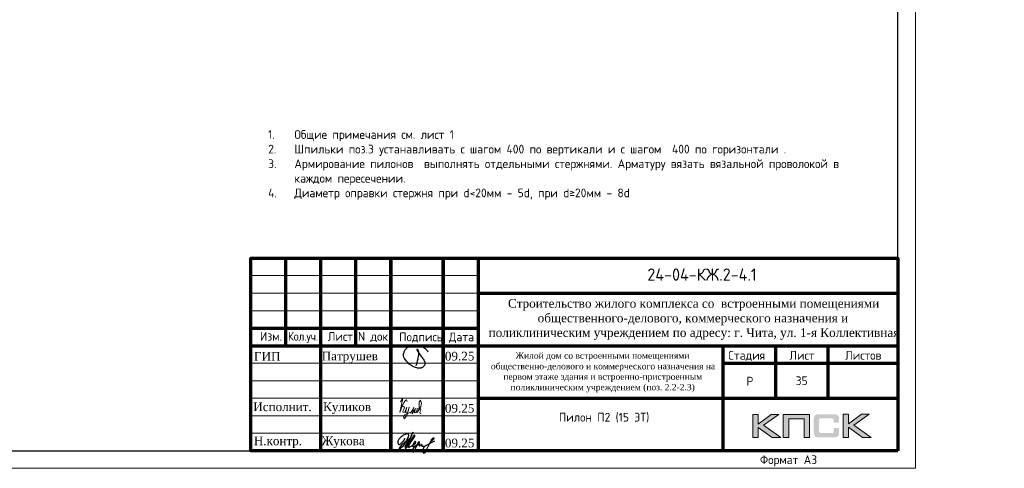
# Model space of a CAD drawing. Header units: millimetres. Extents: x 263826 to 1718326, y -423071 to 70137.
# Tile 59 of 256: x 559294 to 587443, y -396966 to -384158. Entities that reach past the tile are written whole.
import ezdxf
from ezdxf.enums import TextEntityAlignment as Align

# ---------------------------------------------------------------- set-up
doc = ezdxf.new("R2010")
doc.units = ezdxf.units.MM
for name, color, linetype in [('PDF7_Text', 7, 'Continuous'), ('PDF8_Text', 7, 'Continuous'), ('Рамка печать', 7, 'Continuous'), ('ТОЛСТЫЕ_ОСНОВНЫЕ', 6, 'Continuous')]:
    doc.layers.add(name, color=color, linetype=linetype)
for name, color, linetype, lineweight in [('Выноски', 20, 'Continuous', 20), ('Каркасы ригель', 3, 'Continuous', 0), ('размер', 1, 'Continuous', 25), ('Рамка', 7, 'Continuous', 70), ('Текст', 7, 'Continuous', 25), ('ТОНКИЕ', 7, 'Continuous', 9)]:
    doc.layers.add(name, color=color, linetype=linetype, lineweight=lineweight)
doc.styles.add('GOST-2.304_Type-B', font='GOST_Common.ttf')
doc.styles.add('PDF Times New Roman', font='times.ttf')
doc.styles.add('style1', font='GOST_Common.ttf', dxfattribs={"height": 500})
doc.styles.add('ГОСТ', font='GOST_Common.ttf')

# ---------------------------------------------------------------- blocks, each defined once
blk = doc.blocks.new('11')
at = {"layer": 'Выноски'}
for p, q in [((47944, 66700), (47962, 66737)), ((47962, 66737), (47989, 66781)), ((47989, 66781), (48016, 66806)), ((48016, 66806), (48038, 66823)), ((48038, 66823), (48060, 66786)), ((48060, 66786), (48058, 66769)), ((47885, 66608), (47944, 66700))]:
    blk.add_line(p, q, dxfattribs=at)
blk.add_lwpolyline([(47863, 66761), (47937, 66865), (47843, 66458), (47885, 66564), (47905, 66616), (47954, 66628), (47979, 66606), (47957, 66539), (47937, 66487), (47947, 66458), (47991, 66470), (48051, 66611), (48041, 66569), (48023, 66505), (48023, 66448), (48065, 66448), (48090, 66529), (48110, 66608), (48043, 66369), (47972, 66275), (47954, 66344), (47991, 66389), (48078, 66431), (48142, 66470), (48154, 66441), (48204, 66512), (48246, 66606), (48209, 66455), (48204, 66418), (48295, 66574), (48265, 66463), (48265, 66455), (48312, 66453), (48342, 66529), (48347, 66584), (48337, 66465), (48349, 66453), (48401, 66569), (48443, 66616), (48461, 66678), (48466, 66727), (48436, 66811), (48399, 66754), (48399, 66618), (48389, 66549), (48374, 66507), (48416, 66564), (48441, 66576), (48451, 66524), (48433, 66482), (48419, 66453), (48424, 66428), (48458, 66421)], dxfattribs=at)
blk = doc.blocks.new('яяя')
at = {"lineweight": 30}
for points in [[(345424, 110432), (345425, 110410), (345424, 110397), (345417, 110379), (345406, 110350), (345390, 110319), (345357, 110275), (345310, 110221), (345265, 110176), (345198, 110110), (345161, 110077), (345133, 110066), (345116, 110066), (345102, 110075), (345090, 110091), (345082, 110115), (345074, 110146), (345066, 110182), (345064, 110206), (345067, 110234), (345077, 110278), (345095, 110320), (345114, 110361), (345134, 110395), (345159, 110428), (345195, 110469), (345228, 110506), (345284, 110560), (345331, 110595), (345379, 110625), (345435, 110648), (345486, 110670), (345532, 110686), (345573, 110696), (345605, 110698), (345621, 110695), (345635, 110687), (345648, 110671), (345656, 110649), (345659, 110625), (345659, 110583), (345656, 110553), (345647, 110523), (345635, 110489), (345387, 110033), (345349, 109985), (345311, 109948), (345247, 109889), (345209, 109858), (345192, 109844), (345180, 109837), (345157, 109833), (345150, 109835), (345140, 109842), (345135, 109856), (345138, 109881), (345148, 109892), (345183, 109930), (345267, 110024), (345343, 110105), (345455, 110213), (345617, 110343), (345775, 110456), (345811, 110526), (345838, 110607), (345890, 110740), (345902, 110771), (345698, 110295), (345672, 110226), (345626, 110132), (345572, 110032), (345518, 109953), (345481, 109918), (345497, 110001), (345567, 110147), (345655, 110301), (345760, 110442)], [(345481, 109918), (345476, 109896), (345475, 109874), (345485, 109861), (345506, 109866), (345539, 109891), (345632, 109983), (345968, 110450), (346022, 110527), (346029, 110560), (346027, 110579), (346026, 110590), (346010, 110605), (345993, 110609), (345975, 110601), (345962, 110584), (345954, 110562), (345857, 110421), (345783, 110292), (345741, 110183), (345701, 110079), (345665, 109985), (345660, 109952), (345666, 109929), (345669, 109915), (345682, 109910), (345702, 109914), (345735, 109941), (345846, 110007), (346065, 110160), (346075, 110193), (346070, 110217), (346066, 110236), (346052, 110241), (346030, 110241), (346007, 110228), (345978, 110203), (345960, 110164), (345892, 110010), (345895, 109986), (345904, 109966), (345925, 109964), (345969, 109968), (346045, 110000), (346218, 110114), (346261, 110154), (346280, 110184), (346282, 110210), (346278, 110225), (346263, 110229), (346241, 110222), (346220, 110198), (346162, 110049), (345989, 109904), (345932, 109849), (345906, 109805), (345891, 109739), (345890, 109690), (345899, 109652), (345924, 109647), (345956, 109655), (345980, 109674), (346058, 109838), (346158, 110046), (346261, 110098), (346314, 110120), (346292, 110079), (346269, 110036), (346261, 110008), (346267, 109998), (346293, 109998), (346363, 110039), (346445, 110095), (346421, 110068), (346414, 110040), (346407, 110011), (346416, 109990), (346466, 109972), (346509, 109977), (346574, 109984), (347172, 110293)], [(346586, 109971), (346543, 109917), (346509, 109873), (346489, 109825), (346475, 109767), (346472, 109710), (346478, 109675), (346485, 109641), (346501, 109621), (346517, 109602), (346542, 109589), (346568, 109592), (346605, 109620), (346680, 109731), (346736, 109842), (346865, 110115), (346962, 110290), (346969, 110318), (346979, 110360), (347013, 110403), (347056, 110434), (347091, 110450), (347109, 110450), (347121, 110434), (347115, 110405), (347072, 110355), (347012, 110307), (346924, 110222)]]:
    blk.add_lwpolyline(points, dxfattribs=at)
blk = doc.blocks.new('Патрушев')
at = {"color": 5, "lineweight": 25}
blk.add_lwpolyline([(58.5, -35.1), (59.7, -32), (60.2, -29.8), (60.5, -28.8), (60.8, -27.6), (61.1, -26.3), (61.4, -24.7), (61.6, -23), (61.8, -21.6), (61.8, -20.5), (61.7, -19.5), (61.5, -18.6), (61.3, -17.9), (61, -17.3), (60.6, -16.9), (60.5, -16.7), (60.4, -16.6), (60.3, -16.5), (60, -16.4), (59.7, -16.4), (59.6, -16.4), (59.4, -16.5), (59.3, -16.7), (59.3, -17), (59.4, -17.1), (61.8, -21), (63.1, -22.9), (63.7, -23.6), (64.5, -24.6), (65.5, -25.9), (66.4, -27.1), (66.9, -27.7), (67.4, -28.4), (67.7, -28.9), (68, -29.5), (68.4, -30.4), (68.7, -31), (68.8, -31.7), (68.9, -32.2), (68.9, -32.7), (68.9, -33.3), (68.8, -33.8), (68.6, -34.6), (68.3, -35.2), (67.9, -35.7), (67.6, -36.2), (66.9, -36.8), (66.4, -37.1), (65.9, -37.5), (65.3, -37.9), (64.8, -38.1), (64.1, -38.3), (63.6, -38.4), (62.5, -38.5), (61.6, -38.5), (60.9, -38.4), (60.1, -38.3), (59.3, -38), (58.4, -37.7), (57.7, -37.5), (56.6, -37.3), (55.9, -36.9), (54.9, -36.3), (53.8, -35.7), (53.1, -35.2), (52.2, -34.7), (51.3, -34.1), (50.1, -33.3), (49.1, -32.3), (48, -31.1), (47.1, -29.9), (46.1, -28.7), (45.2, -27.6), (44.7, -26.5), (44.3, -25.1), (44, -24.3), (44, -23.3), (43.9, -22.5), (44, -21.5), (44.2, -20.6), (44.5, -20), (44.7, -19.1), (45, -18.2), (45.5, -17.4), (45.8, -16.9), (46.4, -16.1), (47, -15.5), (47.8, -14.8), (48.6, -14.3), (49.4, -13.8), (50.5, -13.3), (51.6, -12.9), (52.7, -12.5), (54.2, -12.1), (55.4, -11.9), (56.9, -11.8), (58.3, -11.8), (59.6, -11.9), (61, -12.1), (62.7, -12.4), (64.5, -12.9), (66.2, -13.6), (67.6, -14.3), (68.9, -15.1), (70, -16.3), (71.1, -17.5), (71.7, -18.3), (72.3, -19.3)], dxfattribs=at)
blk = doc.blocks.new('штамп кж1.1')
at = {"layer": 'Рамка печать', "lineweight": 20}
h = blk.add_hatch(color=0, dxfattribs=at)
h.paths.add_polyline_path([(419458, -85094), (419234, -85094), (418867, -85370), (418867, -85094), (418712, -85094), (418712, -85757), (418867, -85757), (418867, -85466), (419264, -85757), (419512, -85757), (419019, -85406)])
h.paths.add_polyline_path([(419737, -85219), (420175, -85219), (420175, -85757), (420329, -85757), (420329, -85094), (420165, -85094), (419583, -85094), (419583, -85251), (419583, -85757), (419737, -85757)])
h.paths.add_polyline_path([(421451, -85091), (421295, -85091), (421295, -85754), (421451, -85754), (421451, -85462), (421847, -85754), (422095, -85754), (421602, -85403), (422041, -85091), (421818, -85091), (421451, -85367)])
blk.add_hatch(color=204, dxfattribs=at).paths.add_polyline_path([(421166, -85165), (421164, -85157), (421161, -85151), (421158, -85145), (421154, -85139), (421151, -85134), (421147, -85129), (421143, -85124), (421139, -85120), (421133, -85117), (421128, -85113), (421122, -85109), (421115, -85107), (421108, -85104), (421100, -85101), (421093, -85099), (421075, -85096), (421056, -85093), (421035, -85092), (421012, -85091), (420617, -85091), (420594, -85092), (420573, -85093), (420553, -85096), (420536, -85099), (420528, -85102), (420521, -85104), (420514, -85107), (420508, -85110), (420502, -85113), (420496, -85117), (420491, -85120), (420486, -85124), (420482, -85129), (420478, -85134), (420474, -85139), (420471, -85145), (420468, -85151), (420466, -85158), (420463, -85165), (420461, -85172), (420457, -85188), (420455, -85206), (420453, -85226), (420453, -85248), (420453, -85596), (420453, -85618), (420455, -85638), (420457, -85656), (420461, -85673), (420463, -85680), (420466, -85687), (420468, -85694), (420471, -85700), (420474, -85705), (420478, -85711), (420482, -85716), (420486, -85720), (420491, -85725), (420496, -85728), (420502, -85731), (420508, -85735), (420514, -85738), (420521, -85740), (420528, -85743), (420536, -85745), (420553, -85749), (420573, -85751), (420594, -85753), (420617, -85754), (421012, -85754), (421035, -85753), (421056, -85752), (421075, -85749), (421092, -85746), (421100, -85743), (421108, -85741), (421115, -85738), (421122, -85735), (421128, -85732), (421133, -85728), (421139, -85725), (421143, -85720), (421147, -85716), (421151, -85711), (421154, -85706), (421158, -85700), (421161, -85694), (421164, -85688), (421166, -85680), (421169, -85673), (421172, -85656), (421175, -85639), (421176, -85618), (421177, -85596), (421177, -85487), (421022, -85487), (421022, -85576), (421022, -85582), (421021, -85588), (421020, -85594), (421019, -85599), (421017, -85604), (421015, -85608), (421012, -85612), (421008, -85616), (421005, -85619), (421001, -85622), (420996, -85624), (420991, -85626), (420987, -85627), (420981, -85628), (420974, -85628), (420968, -85629), (420649, -85629), (420644, -85628), (420639, -85628), (420635, -85626), (420631, -85624), (420627, -85621), (420624, -85618), (420620, -85615), (420617, -85611), (420615, -85607), (420613, -85603), (420611, -85598), (420609, -85593), (420607, -85584), (420607, -85574), (420607, -85256), (420607, -85250), (420607, -85245), (420609, -85240), (420610, -85235), (420611, -85231), (420613, -85228), (420616, -85225), (420619, -85221), (420622, -85218), (420626, -85216), (420630, -85214), (420634, -85212), (420639, -85211), (420643, -85210), (420649, -85210), (420654, -85210), (420968, -85210), (420974, -85210), (420981, -85210), (420986, -85212), (420991, -85213), (420996, -85215), (421000, -85217), (421004, -85220), (421008, -85223), (421011, -85227), (421014, -85231), (421017, -85235), (421019, -85240), (421020, -85245), (421021, -85250), (421022, -85257), (421022, -85263), (421022, -85336), (421177, -85336), (421177, -85248), (421176, -85226), (421175, -85206), (421172, -85188), (421168, -85172)])
at = {"layer": 'Рамка', "color": 7}
for p, q in [((405358, -83134), (405358, -80634)), ((407358, -83134), (407358, -80634)), ((410858, -81634), (422858, -81634)), ((404358, -82634), (410858, -82634)), ((404358, -83134), (422858, -83134)), ((419358, -83134), (419358, -84634)), ((420858, -83134), (420858, -84634)), ((417858, -83634), (422858, -83634)), ((417858, -83634), (422858, -83634)), ((410858, -84634), (422858, -84634))]:
    blk.add_line(p, q, dxfattribs=at)
at = {"layer": 'Рамка'}
for p, q in [((406358, -86134), (406358, -80634)), ((408358, -86134), (408358, -80634)), ((408358, -80634), (408358, -86134)), ((409858, -80634), (409858, -86134)), ((409858, -86134), (409858, -80634)), ((410858, -80634), (410858, -86134)), ((417858, -83134), (417858, -86134))]:
    blk.add_line(p, q, dxfattribs=at)
at = {"layer": 'Рамка', "color": 7, "lineweight": 15}
for p, q in [((404358, -81134), (410858, -81134)), ((404358, -81634), (410858, -81634)), ((404358, -82134), (410858, -82134)), ((404358, -83634), (410858, -83634)), ((404358, -84134), (410858, -84134)), ((404358, -84634), (410858, -84634)), ((404358, -85134), (410858, -85134)), ((404358, -85634), (410858, -85634))]:
    blk.add_line(p, q, dxfattribs=at)
at = {"layer": 'Рамка'}
blk.add_lwpolyline([(422858, -86134), (404358, -86134), (404358, -80634), (422858, -80634)], close=True, dxfattribs=at)
at = {"layer": 'Рамка печать', "color": 0, "lineweight": 20}
for points in [[(418712, -85757), (418712, -85094), (418867, -85094), (418867, -85370), (419234, -85094), (419458, -85094), (419019, -85406), (419512, -85757), (419264, -85757), (418867, -85466), (418867, -85757), (418712, -85757)], [(419737, -85757), (419737, -85219), (420175, -85219), (420175, -85757), (420329, -85757), (420329, -85094), (420165, -85094), (419583, -85094), (419583, -85251), (419583, -85757), (419737, -85757)], [(421295, -85754), (421295, -85091), (421451, -85091), (421451, -85367), (421818, -85091), (422041, -85091), (421602, -85403), (422095, -85754), (421847, -85754), (421451, -85462), (421451, -85754), (421295, -85754)]]:
    blk.add_lwpolyline(points, close=True, dxfattribs=at)
at = {"color": 5, "xscale": 24.5, "yscale": 24.5, "zscale": 24.5}
blk.add_blockref('Патрушев', (407651, -82836), dxfattribs=at)
at = {"color": 2, "lineweight": 60, "xscale": 0.5, "yscale": 0.5, "zscale": 0.5}
blk.add_blockref('яяя', (236038, -140993), dxfattribs=at)
at = {"layer": 'Выноски', "color": 0}
blk.add_blockref('11', (360773, -151499), dxfattribs=at)
at = {"layer": 'PDF7_Text', "insert": (410912, -84467), "char_height": 180, "width": 6881.02, "attachment_point": 7, "style": 'PDF Times New Roman'}
blk.add_mtext('\\pi1015.18152;Жилой дом со встроенными помещениями \\P\\pi311.27381;общественно-делового и коммерческого назначения на \\P\\pi667.38051;первом этаже здания и встроенно-пристроенным \\P\\pi874.76335;поликлиническим учреждением (поз. 2.2-2.3)', dxfattribs=at)
at = {"layer": 'PDF7_Text', "char_height": 248, "attachment_point": 7, "style": 'PDF Times New Roman'}
for s, insert in [('Патрушев', (406387, -83634)), ('09.25', (409908, -83561)), ('09.25', (409908, -85050)), ('Жукова', (406381, -86056)), ('09.25', (409908, -86042))]:
    blk.add_mtext(s, dxfattribs=dict(at, insert=insert))
at = {"layer": 'PDF7_Text', "insert": (406426, -85084), "char_height": 247.95, "attachment_point": 7, "style": 'PDF Times New Roman'}
blk.add_mtext_dynamic_manual_height_columns('{\\C256;Куликов}', width=2000, gutter_width=1250, heights=[0], dxfattribs=at)
at = {"layer": 'PDF8_Text', "char_height": 248, "attachment_point": 7, "style": 'PDF Times New Roman'}
for s, insert in [('ГИП', (404451, -83561)), ('Исполнит.', (404432, -85007)), ('Н.контр.', (404445, -86056))]:
    blk.add_mtext(s, dxfattribs=dict(at, insert=insert))
at = {"layer": 'Текст', "color": 7, "style": 'ГОСТ'}
blk.add_text('24-04-КЖ.2-4.1', height=350, dxfattribs=at).set_placement((417259, -81103), align=Align.MIDDLE_CENTER)
for s, p in [('Изм.', (404622, -82993)), ('Лист', (406561, -82996)), ('N док.', (407423, -82993)), ('Подпись', (408601, -83008)), ('Дата', (410023, -83008)), ('Стадия', (418009, -83534)), ('Лист', (419758, -83534)), ('Листов', (421350, -83534)), ('Р', (418530, -84272))]:
    blk.add_text(s, height=250, dxfattribs=at).set_placement(p)
at = {"layer": 'Текст', "color": 7, "style": 'ГОСТ', "width": 0.9}
blk.add_text('Кол.уч.', height=250, dxfattribs=at).set_placement((405423, -82992))
at = {"layer": 'Текст', "color": 7, "insert": (411117, -81801), "char_height": 250, "attachment_point": 1, "style": 'ГОСТ'}
blk.add_mtext_dynamic_manual_height_columns('\\pi594.35517;{\\fTimes New Roman|b0|i0|c204|p18;\\C256;Строительство жилого комплекса со  встроенными помещениями \\P\\pi1441.86779;общественного-делового, коммерческого назначения и \\P\\pi41.3631;поликлиническим учреждением по адресу: г. Чита, ул. 1-я Коллективная}', width=11543.07, gutter_width=12.5, heights=[0], dxfattribs=at)
blk = doc.blocks.new('*U46')
at = {"layer": 'ТОЛСТЫЕ_ОСНОВНЫЕ', "color": 6}
blk.add_lwpolyline([(20, 5), (415, 5), (415, 292), (20, 292)], close=True, dxfattribs=at)
at = {"layer": 'ТОНКИЕ'}
blk.add_lwpolyline([(0, 0), (420, 0), (420, 297), (0, 297)], close=True, dxfattribs=at)
at = {"layer": 'Текст', "style": 'style1'}
blk.add_text('Формат А3', height=2.5, dxfattribs=at).set_placement((375.57, 1.2))
blk = doc.blocks.new('*T1539')
at = {"layer": 'Каркасы ригель', "color": 0, "linetype": 'ByBlock', "lineweight": -2, "transparency": 16777216}
for p, q in [((0, 0), (1500, 0)), ((0, -1000), (1500, -1000))]:
    blk.add_line(p, q, dxfattribs=at)
at = {"layer": 'Каркасы ригель', "color": 0, "linetype": 'ByBlock', "lineweight": 50, "transparency": 16777216}
for p, q in [((0, 0), (0, -1000)), ((1500, 0), (1500, -1000))]:
    blk.add_line(p, q, dxfattribs=at)
at = {"layer": 'Каркасы ригель', "color": 0, "linetype": 'Continuous', "lineweight": 0, "transparency": 16777216, "insert": (750, -500), "char_height": 250, "width": 1000, "attachment_point": 5, "style": 'ГОСТ'}
blk.add_mtext('35', dxfattribs=at)

msp = doc.modelspace()

# ---------------------------------------------------------------- block references
at = {"xscale": 100, "yscale": 100, "zscale": 100}
msp.add_blockref('*U46', (542900.38655, -396966.12651, 3100), dxfattribs=at)
msp.add_blockref('*T1539', (580900.38655, -393966.12651, 3100))
at = {"layer": 'размер'}
for p in [(72562.48214, -310331.90516, 3100), (116435.21723, -310331.90516, 3100), (161542.0621, -310331.90516, 3100)]:
    msp.add_blockref('штамп кж1.1', p, dxfattribs=at)

# ---------------------------------------------------------------- texts
at = {"ltscale": 100, "char_height": 250, "width": 17398.1240905, "attachment_point": 1, "style": 'GOST-2.304_Type-B'}
for insert in [(521291.13242, -387310.80667, 3100), (566397.97729, -387310.80667, 3100)]:
    msp.add_mtext('\\pi-750,l750,t750,5000;1.^IОбщие примечания см. лист 1\\P2.^IШпильки поз.3 устанавливать с шагом 400 по вертикали и с шагом  400 по горизонтали .\\P3.^IАрмирование пилонов  выполнять отдельными стержнями. Арматуру вязать вязальной проволокой в каждом пересечении.\\P{\\C7;4.^IДиаметр оправки стержня при d<20мм - 5d, при d≥20мм - 8d}', dxfattribs=dict(at, insert=insert))
at = {"layer": 'Текст', "color": 7, "char_height": 250, "attachment_point": 1, "style": 'ГОСТ'}
for s, insert in [('\\pi3500;\\P\\pi1484.09091;{\\C0;План пилонов} 15-го этажа{\\H1.83333x; }', (483420.8066, -394966.12651, 3100)), ('\\pi3500;{\\C256;\\P\\pi2334.09091;Пилон П1 (15 ЭТ)}', (527293.54168, -394966.12651, 3100)), ('\\pi3500;{\\C256;\\P\\pi2309.09091;Пилон П2 (15 ЭТ)}', (572400.38655, -394966.12651, 3100))]:
    msp.add_mtext_dynamic_manual_height_columns(s, width=7000, gutter_width=12.5, heights=[1500], dxfattribs=dict(at, insert=insert))

doc.saveas('drawing.dxf')
